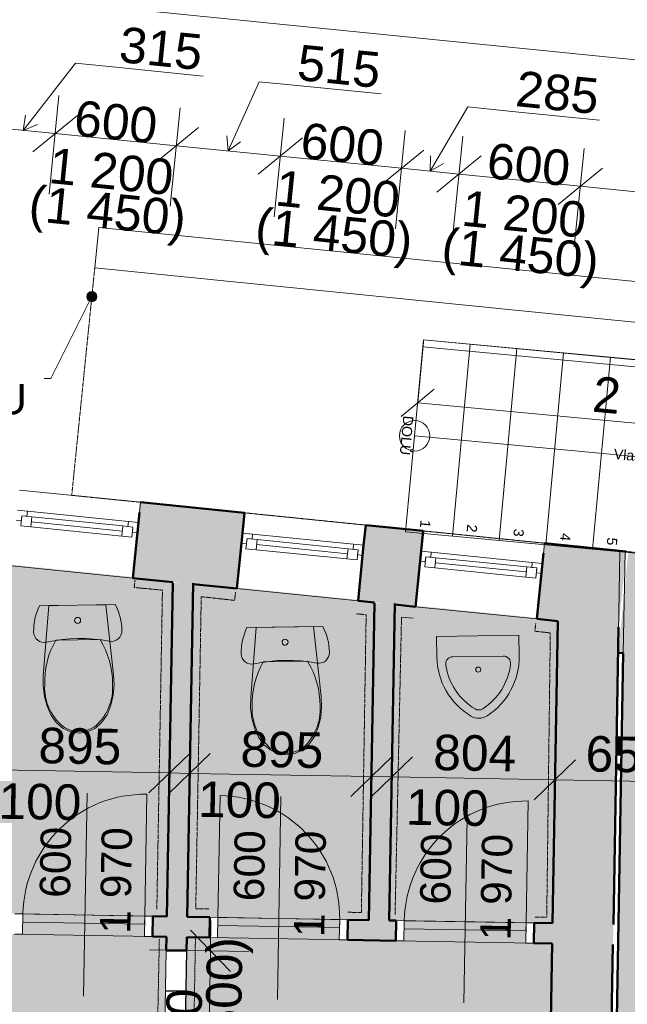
# Model space of a CAD drawing. Header units: millimetres. Extents: x -23760 to 3482, y -2786 to 20067.
# Tile 8 of 14: x -18812 to -15819, y 7324 to 12173. Entities that reach past the tile are written whole.
import ezdxf

# ---------------------------------------------------------------- set-up
doc = ezdxf.new("R2010")
doc.units = ezdxf.units.MM
doc.header["$MEASUREMENT"] = 0
doc.linetypes.add('čerchovaná 14', pattern=[7.9, 5, -1.3, 0.3, -1.3])
doc.linetypes.add('Čerchovaná S', pattern=[3.5, 1.5, -0.85, 0.3, -0.85])
for name, color, linetype in [('7._POHLED ZÁPADNÍ_2_2D prvky - obecné', 7, 'Continuous'), ('7._POHLED ZÁPADNÍ_2_Anotace - SP', 7, 'Continuous'), ('7._POHLED ZÁPADNÍ_2_Bourané_Anotace - SP', 7, 'Continuous'), ('7._POHLED ZÁPADNÍ_2_Bourané_Interiér - nábytek', 7, 'Continuous'), ('7._POHLED ZÁPADNÍ_2_Bourané_Interiér - schodiště', 7, 'Continuous'), ('7._POHLED ZÁPADNÍ_2_Bourané_Konstrukce - krov', 7, 'Continuous'), ('7._POHLED ZÁPADNÍ_2_Bourané_Konstrukce - nosné', 7, 'Continuous'), ('7._POHLED ZÁPADNÍ_2_Bourané_Kresby a obrázky', 7, 'Continuous'), ('7._POHLED ZÁPADNÍ_2_Bourané_Kóty - SP', 7, 'Continuous'), ('7._POHLED ZÁPADNÍ_2_Bourané_Otvory – Dveře', 7, 'Continuous'), ('7._POHLED ZÁPADNÍ_2_Bourané_Otvory – Okna', 7, 'Continuous'), ('7._POHLED ZÁPADNÍ_2_Bourané_Otvory – Značky dveří', 7, 'Continuous'), ('7._POHLED ZÁPADNÍ_2_Bourané_Výplně - Povrchové', 7, 'Continuous'), ('7._POHLED ZÁPADNÍ_2_Bourané_Výplně – Řezové', 7, 'Continuous'), ('7._POHLED ZÁPADNÍ_2_Interiér - schodiště', 7, 'Continuous'), ('7._POHLED ZÁPADNÍ_2_Konstrukce - nosné', 7, 'Continuous'), ('7._POHLED ZÁPADNÍ_2_Kóty - SP', 7, 'Continuous'), ('7._POHLED ZÁPADNÍ_2_Otvory – Značky dveří', 7, 'Continuous'), ('7._POHLED ZÁPADNÍ_2_Výplně – Řezové', 7, 'Continuous')]:
    doc.layers.add(name, color=color, linetype=linetype)
doc.styles.add('GENEROVANÝ_STYL_1', font='txt')
doc.styles.add('GENEROVANÝ_STYL_2', font='txt')

msp = doc.modelspace()

# ---------------------------------------------------------------- hatches: boundary and pattern name
at = {"layer": '7._POHLED ZÁPADNÍ_2_Bourané_Anotace - SP', "linetype": 'Continuous', "lineweight": 13, "true_color": 0xe4ad2c}
msp.add_hatch(color=42, dxfattribs=at).paths.add_polyline_path([(-18481.6, 10809.3), (-18479.7, 10799.7), (-18474.3, 10791.6), (-18466.2, 10786.2), (-18456.6, 10784.3), (-18447, 10786.2), (-18438.9, 10791.6), (-18433.5, 10799.7), (-18431.6, 10809.3), (-18433.5, 10818.8), (-18438.9, 10827), (-18447, 10832.4), (-18456.6, 10834.3), (-18466.2, 10832.4), (-18474.3, 10827), (-18479.7, 10818.8)])
at = {"layer": '7._POHLED ZÁPADNÍ_2_Bourané_Výplně - Povrchové', "linetype": 'Continuous', "lineweight": 0, "true_color": 0xffffff}
for points in [[(-19979.2, 7690), (-20022.5, 5233.9), (-18810.6, 5212.6), (-18787.7, 6512.4), (-18109.4, 6500.5), (-18089, 7656.8), (-18197.9, 7658.7), (-18196.1, 7758.7), (-18087.2, 7756.7), (-18058.2, 9408.5), (-18951.9, 9499.1), (-18982.3, 7772.5), (-18796, 7769.2), (-18797.8, 7669.2), (-19286.2, 7677.8), (-19284.5, 7777.8), (-19082.3, 7774.3), (-19051.8, 9509.2), (-19945.6, 9599.7), (-19977.5, 7790), (-19884.4, 7788.4), (-19886.1, 7688.4)], [(-16232.7, 5167.2), (-16189.4, 7623.3), (-16319.4, 7625.6), (-16317.7, 7725.6), (-16187.6, 7723.3), (-16161.4, 9216.4), (-16964.7, 9297.8), (-16992.1, 7737.5), (-16917.6, 7736.1), (-16919.3, 7636.2), (-17237.7, 7641.8), (-17235.9, 7741.8), (-17092.1, 7739.2), (-17064.5, 9307.9), (-17958.3, 9398.4), (-17987.3, 7755), (-17835.8, 7752.3), (-17837.6, 7652.3), (-17989, 7655), (-18009.4, 6498.7), (-17397.9, 6487.9), (-17420.8, 5188.1)]]:
    msp.add_hatch(color=7, dxfattribs=at).paths.add_polyline_path(points)
at = {"layer": '7._POHLED ZÁPADNÍ_2_Bourané_Výplně – Řezové', "linetype": 'Continuous', "lineweight": 0, "true_color": 0xd8d8cb}
for points in [[(-18058.3, 9400.2), (-18090.2, 7590.7), (-17990.2, 7588.9), (-17958.3, 9398.4)], [(-16992.1, 7737.5), (-16964.7, 9297.8), (-17064.6, 9299.5), (-17092.1, 7739.2)], [(-18157.9, 7658), (-18089, 7656.8), (-18087.2, 7756.7), (-18156.1, 7758)], [(-17987.3, 7755), (-17989, 7655), (-17877.6, 7653), (-17875.8, 7753)], [(-17197.7, 7641.1), (-16959.3, 7636.9), (-16957.6, 7736.9), (-17195.9, 7741)], [(-16277.7, 7724.9), (-16279.4, 7624.9), (-16189.6, 7623.3), (-16187.9, 7723.3)]]:
    msp.add_hatch(color=254, dxfattribs=at).paths.add_polyline_path(points)
at = {"layer": '7._POHLED ZÁPADNÍ_2_Výplně – Řezové', "linetype": 'Continuous', "lineweight": 13}
for points in [[(-18254.5, 9423.4), (-17742.4, 9371.5), (-17704.7, 9744.6), (-18216.7, 9796.5)], [(-17145.5, 9311), (-16861.9, 9282.3), (-16824.1, 9655.4), (-17107.7, 9684.1)], [(-16227.2, 9594.9), (-16265, 9221.8), (-15861.8, 9181), (-15824, 9554.1)], [(-15864.1, 9055.6), (-14435.1, 8912.3), (-14385.2, 9409.8), (-15814.1, 9553.1)], [(-16234.3, 5062.2), (-15934.3, 5057), (-15862.4, 9181.1), (-16161.9, 9211.4)], [(-15839.2, 9053.1), (-15915.3, 4701.6), (-15700.3, 4697.8), (-15585.3, 4695.8), (-15509.7, 9020.1)]]:
    msp.add_hatch(color=254, dxfattribs=at).paths.add_polyline_path(points)

# ---------------------------------------------------------------- linework, layer by layer
at = {"layer": '7._POHLED ZÁPADNÍ_2_2D prvky - obecné', "color": 8, "linetype": 'Continuous', "lineweight": 13}
for p, q in [((-15855.4, 9553.5), (-15864.2, 9053.1)), ((-15830.3, 9554.7), (-15839.2, 9053.1))]:
    msp.add_line(p, q, dxfattribs=at)
at = {"layer": '7._POHLED ZÁPADNÍ_2_Bourané_Anotace - SP', "color": 42, "linetype": 'Continuous', "lineweight": 13, "true_color": 0xe4ad2c}
for p, q in [((-18467.8, 10786.9), (-18659.4, 10405.5)), ((-18659.4, 10405.5), (-18691.6, 10405.5))]:
    msp.add_line(p, q, dxfattribs=at)
msp.add_circle((-18456.6, 10809.3), 25, dxfattribs=at)
at = {"layer": '7._POHLED ZÁPADNÍ_2_Bourané_Interiér - nábytek', "color": 42, "linetype": 'Continuous', "lineweight": 13, "true_color": 0xe4ad2c}
for p, q in [((-18634.3, 9117.7), (-18525.3, 9119.4)), ((-18525.3, 9119.4), (-18416.4, 9121)), ((-16758.8, 9135.8), (-16352.8, 9142)), ((-16757.2, 9034.3), (-16758.8, 9135.8)), ((-16351.3, 9040.5), (-16352.8, 9142)), ((-16429.8, 9039.3), (-16678.8, 9035.5)), ((-17612, 9010.5), (-17503.1, 9012.2)), ((-17503.1, 9012.2), (-17394.2, 9013.9))]:
    msp.add_line(p, q, dxfattribs=at)
at = {"layer": '7._POHLED ZÁPADNÍ_2_Bourané_Interiér - nábytek', "color": 42, "linetype": 'Continuous', "lineweight": 13, "true_color": 0xe4ad2c, "flags": 128}
for points in [[(-18341.2, 9292.5), (-18333.9, 9277.6), (-18327.4, 9262.2), (-18321.9, 9246.5), (-18317.3, 9230.5), (-18313.7, 9214.2), (-18311, 9197.8), (-18309.3, 9181.2), (-18308.5, 9164.5), (-18309.6, 9153), (-18313.2, 9142), (-18319.2, 9132), (-18327.2, 9123.6), (-18336.8, 9117.1), (-18347.7, 9112.9), (-18359.1, 9111.2), (-18370.7, 9112.1), (-18409.1, 9118.3), (-18447.7, 9122.6), (-18486.6, 9124.9), (-18525.4, 9125.3), (-18564.3, 9123.7), (-18603, 9120.2), (-18641.5, 9114.7), (-18679.7, 9107.4), (-18691.2, 9106.1), (-18702.8, 9107.5), (-18713.7, 9111.3), (-18723.5, 9117.5), (-18731.8, 9125.7), (-18738, 9135.4), (-18742, 9146.3), (-18743.5, 9157.9), (-18743.2, 9174.5), (-18742, 9191.1), (-18739.8, 9207.7), (-18736.7, 9224), (-18732.6, 9240.2), (-18727.5, 9256.1), (-18721.6, 9271.6), (-18714.7, 9286.8)], [(-18351.7, 8846), (-18363.4, 8796.9), (-18381.7, 8750.4), (-18406.7, 8713.4), (-18439.3, 8684.8), (-18477.3, 8666.6), (-18518.3, 8659.8), (-18559.4, 8665.3), (-18598, 8682.4), (-18631.5, 8709.9), (-18657.6, 8746.2), (-18677.4, 8792.1), (-18690.5, 8840.8), (-18696.8, 8891.3), (-18696, 8942.2), (-18668.9, 9287.5), (-18387, 9291.8), (-18349.3, 8947.5), (-18347, 8896.6)], [(-17319, 9185.4), (-17311.6, 9170.4), (-17305.2, 9155), (-17299.7, 9139.3), (-17295.1, 9123.3), (-17291.4, 9107), (-17288.7, 9090.6), (-17287, 9074), (-17286.3, 9057.4), (-17287.4, 9045.8), (-17291, 9034.8), (-17296.9, 9024.8), (-17304.9, 9016.4), (-17314.6, 9009.9), (-17325.4, 9005.8), (-17336.9, 9004.1), (-17348.5, 9004.9), (-17386.9, 9011.1), (-17425.5, 9015.4), (-17464.3, 9017.7), (-17503.2, 9018.1), (-17542, 9016.5), (-17580.8, 9013), (-17619.3, 9007.6), (-17657.4, 9000.2), (-17669, 8999), (-17680.5, 9000.3), (-17691.5, 9004.2), (-17701.3, 9010.3), (-17709.5, 9018.5), (-17715.8, 9028.3), (-17719.8, 9039.2), (-17721.2, 9050.7), (-17721, 9067.4), (-17719.8, 9084), (-17717.6, 9100.5), (-17714.4, 9116.9), (-17710.3, 9133), (-17705.3, 9148.9), (-17699.3, 9164.4), (-17692.5, 9179.6)], [(-17329.5, 8738.9), (-17341.1, 8689.7), (-17359.4, 8643.2), (-17384.5, 8606.2), (-17417.1, 8577.7), (-17455.1, 8559.4), (-17496, 8552.6), (-17537.2, 8558.1), (-17575.8, 8575.2), (-17609.2, 8602.8), (-17635.4, 8639), (-17655.1, 8684.9), (-17668.3, 8733.7), (-17674.5, 8784.1), (-17673.7, 8835), (-17646.7, 9180.3), (-17364.8, 9184.7), (-17327.1, 8840.3), (-17324.7, 8789.5)]]:
    msp.add_lwpolyline(points, close=True, dxfattribs=at)
at = {"layer": '7._POHLED ZÁPADNÍ_2_Bourané_Interiér - nábytek', "color": 42, "linetype": 'Continuous', "lineweight": 13, "true_color": 0xe4ad2c}
msp.add_circle((-16553.3, 8972.5), 12.6, dxfattribs=at)
for centre, radius, start, end in [((-16412.2, 9039.6), 345.1, 180.8794, 238.9887), ((-16678.2, 9000), 35.5, 90.8794, 187.9376), ((-16696.3, 9035.2), 345.1, 302.7702, 0.8794), ((-16429.2, 9003.8), 35.5, 353.8213, 90.8794), ((-16412.2, 9039.6), 304.5, 188.407, 238.9887), ((-16696.3, 9035.2), 304.5, 302.7702, 353.3519), ((-16550.8, 8809.1), 35.5, 238.9887, 302.7702), ((-16550.8, 8809.1), 76.1, 238.9887, 302.7702)]:
    msp.add_arc(centre, radius, start, end, dxfattribs=at)
for centre in [(-18526.8, 9214.7), (-17504.6, 9107.5)]:
    msp.add_ellipse(centre, major_axis=(15, 0.2), ratio=0.999724, dxfattribs=at)
for centre, major_axis, start_param, end_param in [((-18264, 8911.8), (425.2, 6.5), 2.61219, 3.165211), ((-18780.2, 8903.9), (425.2, 6.5), 6.259569, 6.81259), ((-17241.8, 8804.7), (425.2, 6.5), 2.61219, 3.165211), ((-17757.9, 8796.7), (425.2, 6.5), 6.259569, 6.81259), ((-18432.3, 8885.3), (256.9, 3.9), 3.085865, 3.986454), ((-18611.2, 8882.5), (256.9, 3.9), 5.438328, 6.338917), ((-17410, 8778.1), (256.9, 3.9), 3.085865, 3.986454), ((-17588.9, 8775.4), (256.9, 3.9), 5.438328, 6.338917), ((-18519.7, 8804.7), (138.5, 2.1), 4.079884, 4.706528), ((-18521.3, 8804.7), (138.5, 2.1), 4.71825, 5.344893), ((-17497.5, 8697.6), (138.5, 2.1), 4.079884, 4.706528), ((-17499.1, 8697.5), (138.5, 2.1), 4.71825, 5.344893)]:
    msp.add_ellipse(centre, major_axis=major_axis, ratio=0.984867, start_param=start_param, end_param=end_param, dxfattribs=at)
at = {"layer": '7._POHLED ZÁPADNÍ_2_Bourané_Interiér - schodiště', "color": 42, "linetype": 'Continuous', "lineweight": 13, "true_color": 0xe4ad2c}
for p, q in [((-16822.7, 10596.8), (-16911, 9651)), ((-16592.7, 10575.4), (-16822.7, 10596.8)), ((-16681, 9629.5), (-16592.7, 10575.4)), ((-16592.7, 10575.4), (-16681, 9629.5)), ((-16362.7, 10553.9), (-16592.7, 10575.4)), ((-16451, 9608), (-16362.7, 10553.9)), ((-16362.7, 10553.9), (-16451, 9608)), ((-16132.7, 10532.4), (-16362.7, 10553.9)), ((-16221, 9586.5), (-16132.7, 10532.4)), ((-16132.7, 10532.4), (-16221, 9586.5)), ((-15902.7, 10511), (-16132.7, 10532.4)), ((-15991, 9565.1), (-15902.7, 10511)), ((-15902.7, 10511), (-15991, 9565.1)), ((-15672.7, 10489.5), (-15902.7, 10511)), ((-16866.8, 10123.9), (-16636.8, 10102.4)), ((-16866.8, 10123.9), (-16636.8, 10102.4)), ((-16636.8, 10102.4), (-14796.8, 9930.7)), ((-16636.8, 10102.4), (-14796.8, 9930.7)), ((-16911, 9651), (-16681, 9629.5)), ((-16681, 9629.5), (-16451, 9608)), ((-16451, 9608), (-16221, 9586.5)), ((-16221, 9586.5), (-15991, 9565.1)), ((-15991, 9565.1), (-15761, 9543.6))]:
    msp.add_line(p, q, dxfattribs=at)
for start, end in [(0.0469, 180.0469), (0.0469, 180.0469), (180.0469, 0.0469), (180.0469, 0.0469)]:
    msp.add_arc((-16866.8, 10123.9), 75, start, end, dxfattribs=at)
at = {"layer": '7._POHLED ZÁPADNÍ_2_Bourané_Konstrukce - krov', "color": 42, "linetype": 'Continuous', "lineweight": 13, "true_color": 0xe4ad2c, "flags": 128}
msp.add_lwpolyline([(-13061.4, 10408.7), (-18442.3, 10950.9), (-18422.3, 11149.9), (-13041.4, 10607.7)], close=True, dxfattribs=at)
at = {"layer": '7._POHLED ZÁPADNÍ_2_Bourané_Konstrukce - nosné', "color": 42, "linetype": 'Continuous', "lineweight": 50, "true_color": 0xe4ad2c}
for p, q in [((-18157.9, 7658), (-18156.1, 7758)), ((-17877.6, 7653), (-17875.8, 7753)), ((-17197.7, 7641.1), (-17195.9, 7741)), ((-16959.3, 7636.9), (-16957.6, 7736.9)), ((-16279.4, 7624.9), (-16277.7, 7724.9)), ((-18090.2, 7590.7), (-17990.2, 7588.9))]:
    msp.add_line(p, q, dxfattribs=at)
at = {"layer": '7._POHLED ZÁPADNÍ_2_Bourané_Konstrukce - nosné', "color": 42, "linetype": 'Continuous', "lineweight": 50, "true_color": 0xe4ad2c, "flags": 128}
for points in [[(-18254.5, 9423.4), (-18221.7, 9746.7)], [(-16824.1, 9655.4), (-16829.2, 9605.7)], [(-16829.2, 9605.7), (-16861.9, 9282.3)], [(-16265, 9221.8), (-16232.2, 9545.2)], [(-18058.3, 9400.2), (-18087.2, 7756.7)], [(-17987.3, 7755), (-17958.3, 9398.4)], [(-17064.6, 9299.5), (-17092.1, 7739.2)], [(-16992.1, 7737.5), (-16964.7, 9297.8)], [(-18087.2, 7756.7), (-18156.1, 7758)], [(-17875.8, 7753), (-17987.3, 7755)], [(-17092.1, 7739.2), (-17195.9, 7741)], [(-16957.6, 7736.9), (-16992.1, 7737.5)], [(-16187.9, 7723.3), (-16277.7, 7724.9)], [(-18157.9, 7658), (-18089, 7656.8)], [(-18089, 7656.8), (-18090.2, 7590.7)], [(-17990.2, 7588.9), (-17989, 7655)], [(-17989, 7655), (-17877.6, 7653)], [(-17197.7, 7641.1), (-16959.3, 7636.9)], [(-16279.4, 7624.9), (-16189.6, 7623.3)]]:
    msp.add_lwpolyline(points, dxfattribs=at)
at = {"layer": '7._POHLED ZÁPADNÍ_2_Bourané_Kresby a obrázky', "color": 42, "linetype": 'Čerchovaná S', "lineweight": 13, "true_color": 0xe4ad2c}
for p, q in [((-18442.3, 10950.9), (-18555.8, 9830.8)), ((-18555.8, 9830.8), (-13175.1, 9285.8)), ((-16963, 7766.6), (-16931.3, 9231))]:
    msp.add_line(p, q, dxfattribs=at)
at = {"layer": '7._POHLED ZÁPADNÍ_2_Bourané_Kresby a obrázky', "color": 42, "linetype": 'Continuous', "lineweight": 13, "true_color": 0xe4ad2c}
for p, q in [((-16822.7, 10596.8), (-16826, 10561.6)), ((-13109.4, 10246.2), (-16822.7, 10596.8)), ((-16826, 10561.6), (-13112.7, 10210.9)), ((-16931.3, 9231), (-16874.6, 9225.4))]:
    msp.add_line(p, q, dxfattribs=at)
at = {"layer": '7._POHLED ZÁPADNÍ_2_Bourané_Kresby a obrázky', "color": 42, "linetype": 'Čerchovaná S', "lineweight": 13, "true_color": 0xe4ad2c, "flags": 128}
for points in [[(-18136.6, 7792.1), (-18108.9, 9363.7), (-18248.4, 9376.9), (-18243.4, 9412.9)], [(-17879.8, 7794), (-17944.8, 7795.1), (-17917.8, 9331.7), (-17753.6, 9313.2), (-17749, 9354.2)], [(-17196, 7777.5), (-17129.1, 7776.4), (-17105.5, 9241.8), (-17152.6, 9247.7)], [(-16270.2, 9200.4), (-16274.4, 9161.4), (-16198.4, 9153.2), (-16216, 7753.6), (-16274.8, 7753.6)]]:
    msp.add_lwpolyline(points, dxfattribs=at)
at = {"layer": '7._POHLED ZÁPADNÍ_2_Bourané_Kresby a obrázky', "color": 42, "linetype": 'čerchovaná 14', "lineweight": 13, "true_color": 0xe4ad2c, "flags": 128}
for points in [[(-18825.1, 6548), (-18146.9, 6534.1), (-18124.1, 7645.7)], [(-17946.3, 7654.2), (-17966, 6535.8), (-17359.2, 6525.1)]]:
    msp.add_lwpolyline(points, dxfattribs=at)
at = {"layer": '7._POHLED ZÁPADNÍ_2_Bourané_Kóty - SP', "color": 42, "linetype": 'Continuous', "lineweight": 13, "true_color": 0xe4ad2c}
for p, q in [((-15614.1, 11959.3), (-20073, 12406.6)), ((-18794.2, 11628.1), (-18537.6, 11958.5)), ((-18537.6, 11958.5), (-18355.2, 11940.2)), ((-18355.2, 11940.2), (-17909.1, 11895.5)), ((-17784.5, 11526.8), (-17632.9, 11867.6)), ((-17632.9, 11867.6), (-17477.9, 11852.1)), ((-17477.9, 11852.1), (-17031.8, 11807.3)), ((-18618.8, 11798.9), (-18667.5, 11313.8)), ((-18021.8, 11739), (-18070.5, 11254)), ((-16789.6, 11427), (-16605.2, 11743.4)), ((-16605.2, 11743.4), (-16402.3, 11723.1)), ((-18794.2, 11628.1), (-18784, 11702.4)), ((-18747, 11522.8), (-18528.1, 11701.9)), ((-17509.7, 11687.7), (-17558.4, 11202.6)), ((-16402.3, 11723.1), (-15956.2, 11678.3)), ((-18637.5, 11612.4), (-18950.9, 11643.8)), ((-18794.2, 11628.1), (-18724.8, 11656.4)), ((-18150, 11462.9), (-17931.1, 11642)), ((-18040.5, 11552.5), (-18637.5, 11612.4)), ((-17784.5, 11526.8), (-17792.4, 11601.4)), ((-17637.9, 11411.6), (-17419, 11590.6)), ((-16912.7, 11627.8), (-16961.4, 11142.7)), ((-16629.1, 11599.3), (-16677.8, 11114.3)), ((-17528.5, 11501.1), (-18040.5, 11552.5)), ((-17784.5, 11526.8), (-17723.8, 11570.9)), ((-16931.5, 11441.2), (-17528.5, 11501.1)), ((-17040.9, 11351.7), (-16822, 11530.7)), ((-16789.6, 11427), (-16789.3, 11502)), ((-16757.3, 11323.2), (-16538.4, 11502.3)), ((-16032.1, 11539.4), (-16080.8, 11054.4)), ((-16789.6, 11427), (-16724.5, 11464.2)), ((-16647.8, 11412.8), (-16931.5, 11441.2)), ((-16050.8, 11352.9), (-16647.8, 11412.8)), ((-16160.3, 11263.4), (-15941.4, 11442.4)), ((-14204.9, 11167.7), (-16050.8, 11352.9)), ((-16851.7, 10285.8), (-16823.8, 10584.5)), ((-16770, 10353.5), (-16933.3, 10218.1)), ((-16851.7, 10285.8), (-14551.7, 10071.1)), ((-18071.5, 8650.8), (-18080.1, 8163.4)), ((-17971.5, 8649.1), (-17980.1, 8161.7)), ((-17076.4, 8633.3), (-17085, 8145.9)), ((-16976.4, 8631.6), (-16985, 8144.1)), ((-16172.1, 8617.4), (-16180.7, 8130)), ((-18176.5, 8365.1), (-17973, 8561.6)), ((-17873.1, 8559.8), (-18076.6, 8363.4)), ((-17181.4, 8347.6), (-16977.9, 8544.1)), ((-16877.9, 8542.3), (-17081.4, 8345.9)), ((-16277.2, 8331.7), (-16073.7, 8528.1)), ((-18074.8, 8463.4), (-18969.9, 8479.1)), ((-17974.8, 8461.6), (-18074.8, 8463.4)), ((-17079.7, 8445.8), (-17974.8, 8461.6)), ((-16979.7, 8444.1), (-17079.7, 8445.8)), ((-16175.5, 8429.9), (-16979.7, 8444.1)), ((-15520.3, 8418.4), (-16175.5, 8429.9)), ((-17869.9, 7736.8), (-17872.6, 7586.9)), ((-17774.3, 7485.1), (-17970.8, 7688.6)), ((-18172.5, 7592.1), (-17685.1, 7583.5)), ((-17872.6, 7586.9), (-17890.2, 6587))]:
    msp.add_line(p, q, dxfattribs=at)
at = {"layer": '7._POHLED ZÁPADNÍ_2_Bourané_Otvory – Dveře', "color": 42, "linetype": 'Continuous', "lineweight": 13, "true_color": 0xe4ad2c}
for p, q in [((-18196.1, 7758.7), (-18185.5, 8358.6)), ((-17835.8, 7752.3), (-17825.2, 8352.2)), ((-16317.7, 7725.6), (-16307.1, 8325.5)), ((-18836, 7769.9), (-18156.1, 7758)), ((-18796, 7769.2), (-18836, 7769.9)), ((-18797.8, 7669.2), (-18796, 7769.2)), ((-18796.7, 7729.2), (-18796, 7769.2)), ((-18796, 7769.2), (-18196.1, 7758.7)), ((-18196.1, 7758.7), (-18197.9, 7658.7)), ((-18196.1, 7758.7), (-18196.8, 7718.7)), ((-18156.1, 7758), (-18196.1, 7758.7)), ((-18196.8, 7718.7), (-18796.7, 7729.2)), ((-18157.9, 7658), (-18156.1, 7758)), ((-18157.9, 7658), (-18156.1, 7758)), ((-18157.9, 7658), (-18156.1, 7758)), ((-17877.6, 7653), (-17875.8, 7753)), ((-17877.6, 7653), (-17875.8, 7753)), ((-17877.6, 7653), (-17875.8, 7753)), ((-17195.9, 7741), (-17875.8, 7753)), ((-17875.8, 7753), (-17835.8, 7752.3)), ((-17835.8, 7752.3), (-17837.6, 7652.3)), ((-17835.8, 7752.3), (-17836.5, 7712.3)), ((-17836.5, 7712.3), (-17236.6, 7701.8)), ((-17235.9, 7741.8), (-17835.8, 7752.3)), ((-17237.7, 7641.8), (-17235.9, 7741.8)), ((-17236.6, 7701.8), (-17235.9, 7741.8)), ((-17235.9, 7741.8), (-17195.9, 7741)), ((-17195.9, 7741), (-17197.7, 7641.1)), ((-17197.7, 7641.1), (-17195.9, 7741)), ((-17197.7, 7641.1), (-17195.9, 7741)), ((-16957.6, 7736.9), (-16959.3, 7636.9)), ((-16959.3, 7636.9), (-16957.6, 7736.9)), ((-16959.3, 7636.9), (-16957.6, 7736.9)), ((-16957.6, 7736.9), (-16277.7, 7724.9)), ((-16917.6, 7736.1), (-16957.6, 7736.9)), ((-16919.3, 7636.2), (-16917.6, 7736.1)), ((-16918.3, 7696.2), (-16917.6, 7736.1)), ((-16917.6, 7736.1), (-16317.7, 7725.6)), ((-16317.7, 7725.6), (-16319.4, 7625.6)), ((-16317.7, 7725.6), (-16318.4, 7685.6)), ((-16277.7, 7724.9), (-16317.7, 7725.6)), ((-16279.4, 7624.9), (-16277.7, 7724.9)), ((-16279.4, 7624.9), (-16277.7, 7724.9)), ((-16279.4, 7624.9), (-16277.7, 7724.9)), ((-18837.8, 7669.9), (-18157.9, 7658)), ((-18837.8, 7669.9), (-18797.8, 7669.2)), ((-16318.4, 7685.6), (-16918.3, 7696.2)), ((-18197.9, 7658.7), (-18157.9, 7658)), ((-17197.7, 7641.1), (-17877.6, 7653)), ((-17837.6, 7652.3), (-17877.6, 7653)), ((-17197.7, 7641.1), (-17237.7, 7641.8)), ((-16959.3, 7636.9), (-16279.4, 7624.9)), ((-16959.3, 7636.9), (-16919.3, 7636.2)), ((-16319.4, 7625.6), (-16279.4, 7624.9))]:
    msp.add_line(p, q, dxfattribs=at)
for centre, start, end in [((-18196.1, 7758.7), 88.9912, 178.9912), ((-17835.8, 7752.3), 358.9912, 88.9912), ((-16317.7, 7725.6), 88.9912, 178.9912)]:
    msp.add_arc(centre, 600, start, end, dxfattribs=at)
at = {"layer": '7._POHLED ZÁPADNÍ_2_Bourané_Otvory – Okna', "color": 42, "linetype": 'Continuous', "lineweight": 13, "true_color": 0xe4ad2c}
for p, q in [((-18216.7, 9796.5), (-18813.6, 9856.9)), ((-18216.7, 9796.5), (-18226.8, 9697)), ((-18823.7, 9757.5), (-18774, 9752.4)), ((-18774, 9752.4), (-18776.5, 9727.5)), ((-18774, 9752.4), (-18276.5, 9702)), ((-18803.9, 9705.2), (-18828.8, 9707.7)), ((-18806.4, 9680.3), (-18801.4, 9730.1)), ((-18801.4, 9730.1), (-18803.9, 9705.2)), ((-18776.5, 9727.5), (-18801.4, 9730.1)), ((-18801.4, 9730.1), (-18751.6, 9725)), ((-18751.6, 9725), (-18756.7, 9675.3)), ((-18306.4, 9654.8), (-18754.1, 9700.2)), ((-18751.6, 9725), (-18303.9, 9679.7)), ((-18279, 9677.2), (-18276.5, 9702)), ((-18276.5, 9702), (-18226.8, 9697)), ((-17704.7, 9744.6), (-17714.7, 9645.1)), ((-17107.7, 9684.1), (-17704.7, 9744.6)), ((-18756.7, 9675.3), (-18806.4, 9680.3)), ((-18308.9, 9629.9), (-18756.7, 9675.3)), ((-18308.9, 9629.9), (-18756.7, 9675.3)), ((-18308.9, 9629.9), (-18303.9, 9679.7)), ((-18303.9, 9679.7), (-18254.2, 9674.6)), ((-18254.2, 9674.6), (-18279, 9677.2)), ((-18254.2, 9674.6), (-18259.2, 9624.9)), ((-18256.7, 9649.8), (-18254.2, 9674.6)), ((-18231.8, 9647.2), (-18256.7, 9649.8)), ((-18226.8, 9697), (-18231.8, 9647.2)), ((-18226.8, 9697), (-18231.8, 9647.2)), ((-17107.7, 9684.1), (-17117.8, 9584.6)), ((-16824.1, 9655.4), (-16834.2, 9555.9)), ((-16227.2, 9594.9), (-16824.1, 9655.4)), ((-18259.2, 9624.9), (-18308.9, 9629.9)), ((-18231.8, 9647.2), (-18254.5, 9423.4)), ((-17714.7, 9645.1), (-17719.8, 9595.4)), ((-17714.7, 9645.1), (-17719.8, 9595.4)), ((-17714.7, 9645.1), (-17665, 9640.1)), ((-17697.4, 9568), (-17692.4, 9617.7)), ((-17692.4, 9617.7), (-17694.9, 9592.9)), ((-17667.5, 9615.2), (-17692.4, 9617.7)), ((-17692.4, 9617.7), (-17642.6, 9612.7)), ((-17665, 9640.1), (-17667.5, 9615.2)), ((-17665, 9640.1), (-17167.5, 9589.7)), ((-17642.6, 9612.7), (-17647.7, 9562.9)), ((-17642.6, 9612.7), (-17194.9, 9567.3)), ((-17719.8, 9595.4), (-17742.4, 9371.5)), ((-17694.9, 9592.9), (-17719.8, 9595.4)), ((-17647.7, 9562.9), (-17697.4, 9568)), ((-17200, 9517.6), (-17647.7, 9562.9)), ((-17200, 9517.6), (-17647.7, 9562.9)), ((-17197.4, 9542.5), (-17645.2, 9587.8)), ((-17200, 9517.6), (-17194.9, 9567.3)), ((-17194.9, 9567.3), (-17145.2, 9562.3)), ((-17170.1, 9564.8), (-17167.5, 9589.7)), ((-17145.2, 9562.3), (-17170.1, 9564.8)), ((-17167.5, 9589.7), (-17117.8, 9584.6)), ((-17145.2, 9562.3), (-17150.2, 9512.5)), ((-17147.7, 9537.4), (-17145.2, 9562.3)), ((-17117.8, 9584.6), (-17122.8, 9534.9)), ((-17117.8, 9584.6), (-17122.8, 9534.9)), ((-16834.2, 9555.9), (-16839.2, 9506.2)), ((-16834.2, 9555.9), (-16839.2, 9506.2)), ((-16834.2, 9555.9), (-16784.5, 9550.9)), ((-16227.2, 9594.9), (-16237.3, 9495.4)), ((-17150.2, 9512.5), (-17200, 9517.6)), ((-17122.8, 9534.9), (-17147.7, 9537.4)), ((-17122.8, 9534.9), (-17145.5, 9311)), ((-16839.2, 9506.2), (-16861.9, 9282.3)), ((-16814.4, 9503.7), (-16839.2, 9506.2)), ((-16816.9, 9478.8), (-16811.8, 9528.5)), ((-16811.8, 9528.5), (-16814.4, 9503.7)), ((-16787, 9526), (-16811.8, 9528.5)), ((-16811.8, 9528.5), (-16762.1, 9523.5)), ((-16784.5, 9550.9), (-16787, 9526)), ((-16784.5, 9550.9), (-16287, 9500.5)), ((-16762.1, 9523.5), (-16767.1, 9473.7)), ((-16762.1, 9523.5), (-16314.4, 9478.1)), ((-18254.5, 9423.4), (-18851.4, 9483.9)), ((-16767.1, 9473.7), (-16816.9, 9478.8)), ((-16319.4, 9428.4), (-16767.1, 9473.7)), ((-16319.4, 9428.4), (-16767.1, 9473.7)), ((-16316.9, 9453.3), (-16764.6, 9498.6)), ((-16319.4, 9428.4), (-16314.4, 9478.1)), ((-16314.4, 9478.1), (-16264.6, 9473.1)), ((-16289.5, 9475.6), (-16287, 9500.5)), ((-16264.6, 9473.1), (-16289.5, 9475.6)), ((-16287, 9500.5), (-16237.3, 9495.4)), ((-16264.6, 9473.1), (-16269.7, 9423.3)), ((-16267.2, 9448.2), (-16264.6, 9473.1)), ((-16237.3, 9495.4), (-16242.3, 9445.7)), ((-16237.3, 9495.4), (-16242.3, 9445.7)), ((-16269.7, 9423.3), (-16319.4, 9428.4)), ((-16242.3, 9445.7), (-16267.2, 9448.2)), ((-16242.3, 9445.7), (-16265, 9221.8)), ((-17145.5, 9311), (-17742.4, 9371.5)), ((-16265, 9221.8), (-16861.9, 9282.3)), ((-18090.2, 7590.7), (-18107.8, 6590.8)), ((-18090.2, 7590.7), (-18107.8, 6590.8)), ((-18090.2, 7590.7), (-17988.2, 7588.9)), ((-18090.2, 7590.7), (-17990.2, 7588.9)), ((-18090.2, 7590.7), (-17990.2, 7588.9)), ((-18090.2, 7585.7), (-17988.3, 7583.9)), ((-18090.2, 7585.7), (-17988.3, 7583.9)), ((-17990.2, 7588.9), (-18007.8, 6589.1)), ((-17988.2, 7588.9), (-18005.8, 6589)), ((-18093.8, 7386.7), (-17991.8, 7384.9)), ((-18093.7, 7391.7), (-17991.7, 7389.9))]:
    msp.add_line(p, q, dxfattribs=at)
at = {"layer": '7._POHLED ZÁPADNÍ_2_Bourané_Otvory – Značky dveří', "color": 42, "linetype": 'Continuous', "lineweight": 13, "true_color": 0xe4ad2c}
for p, q in [((-18480.5, 8363.8), (-18498.1, 7363.9)), ((-17525.3, 8346.9), (-17542.9, 7347.1)), ((-16607.1, 8330.8), (-16624.7, 7330.9))]:
    msp.add_line(p, q, dxfattribs=at)
at = {"layer": '7._POHLED ZÁPADNÍ_2_Konstrukce - nosné', "color": 7, "linetype": 'Continuous', "lineweight": 50}
for p, q in [((-17704.7, 9744.6), (-17714.7, 9645.1)), ((-17107.7, 9684.1), (-17117.8, 9584.6)), ((-17714.7, 9645.1), (-17719.8, 9595.4)), ((-17719.8, 9595.4), (-17742.4, 9371.5)), ((-17117.8, 9584.6), (-17122.8, 9534.9)), ((-17122.8, 9534.9), (-17145.5, 9311))]:
    msp.add_line(p, q, dxfattribs=at)
at = {"layer": '7._POHLED ZÁPADNÍ_2_Konstrukce - nosné', "color": 7, "linetype": 'Continuous', "lineweight": 50, "flags": 128}
for points in [[(-17704.7, 9744.6), (-18216.7, 9796.5)], [(-16824.1, 9655.4), (-17107.7, 9684.1)], [(-15824, 9554.1), (-16227.2, 9594.9)], [(-18254.5, 9423.4), (-18058.2, 9403.5)], [(-17958.4, 9393.4), (-17742.4, 9371.5)], [(-17145.5, 9311), (-17064.6, 9302.8)], [(-16964.7, 9292.7), (-16861.9, 9282.3)], [(-16265, 9221.8), (-16161.9, 9211.4)], [(-16161.9, 9211.4), (-16187.9, 7723.3)], [(-15887.9, 7718), (-15862.4, 9181.1)], [(-15839.2, 9053.1), (-15915.3, 4701.6)], [(-15864.1, 9055.6), (-15839.2, 9053.1)], [(-16189.6, 7623.3), (-16234.3, 5062.2)], [(-15934.3, 5057), (-15889.7, 7618)]]:
    msp.add_lwpolyline(points, dxfattribs=at)

# ---------------------------------------------------------------- texts
at = {"layer": '7._POHLED ZÁPADNÍ_2_Anotace - SP', "color": 42, "linetype": 'Continuous', "lineweight": 13, "true_color": 0xe4ad2c, "insert": (-19445.7, 10404.3), "char_height": 150, "width": 1508.335, "attachment_point": 5, "line_spacing_factor": 0.809296, "style": 'GENEROVANÝ_STYL_1'}
msp.add_mtext('\\A1;{\\pqc;\\fArial|b0|i0|c238|p38;DMŽ PŘÍSTŘEŠKU}', dxfattribs=at)
at = {"layer": '7._POHLED ZÁPADNÍ_2_Interiér - schodiště', "color": 42, "linetype": 'Continuous', "lineweight": 13, "true_color": 0xe4ad2c, "char_height": 50, "attachment_point": 4, "style": 'GENEROVANÝ_STYL_1'}
for s, insert, rotation in [('\\A1;{\\pql;\\fArial|b0|i0|c238|p38;DOLŮ}', (-16897.5, 10222.3), 264.6666), ('\\A1;{\\pql;\\fArial|b0|i0|c238|p38;Vlastní text}', (-15885.2, 10034.7), 354.6666), ('\\A1;{\\pql;\\fArial|b0|i0|c238|p38;1}', (-16812.3, 9708.5), 264.6666), ('\\A1;{\\pql;\\fArial|b0|i0|c238|p38;2}', (-16582.3, 9687), 264.6666), ('\\A1;{\\pql;\\fArial|b0|i0|c238|p38;3}', (-16352.7, 9665.6), 264.6666), ('\\A1;{\\pql;\\fArial|b0|i0|c238|p38;4}', (-16122.3, 9644.1), 264.6666), ('\\A1;{\\pql;\\fArial|b0|i0|c238|p38;5}', (-15892.7, 9622.7), 264.6666)]:
    msp.add_mtext(s, dxfattribs=dict(at, insert=insert, rotation=rotation))
at = {"layer": '7._POHLED ZÁPADNÍ_2_Kóty - SP', "color": 42, "linetype": 'Continuous', "lineweight": 13, "true_color": 0xe4ad2c, "char_height": 175, "attachment_point": 7, "style": 'GENEROVANÝ_STYL_2'}
for s, insert, width, rotation in [('\\A1;{\\pql;\\fArial|b0|i0|c0|p38;315}', (-18327.9, 11962.6), 398.401, 354.2718), ('\\A1;{\\pql;\\fArial|b0|i0|c0|p38;515}', (-17450.6, 11874.5), 398.401, 354.2718), ('\\A1;{\\pql;\\fArial|b0|i0|c0|p38;285}', (-16375, 11745.5), 398.401, 354.2718), ('\\A1;{\\pql;\\fArial|b0|i0|c0|p38;600}', (-18550.3, 11600.6), 398.401, 354.2718), ('\\A1;{\\pql;\\fArial|b0|i0|c0|p38;600}', (-17434.6, 11490.1), 398.401, 354.2718), ('\\A1;{\\pql;\\fArial|b0|i0|c0|p38;600}', (-16516.7, 11390.9), 398.401, 354.2718), ('\\A1;{\\pql;\\fArial|b0|i0|c0|p38;1 200}', (-18674.3, 11366.9), 598.4, 354.2718), ('\\A1;{\\pql;\\fArial|b0|i0|c0|p38;1 200}', (-17558.5, 11256.3), 598.4, 354.2718), ('\\A1;{\\pql;\\fArial|b0|i0|c0|p38;(1 450)}', (-18778.3, 11131.1), 758.401, 354.2718), ('\\A1;{\\pql;\\fArial|b0|i0|c0|p38;1 200}', (-16640.6, 11157.1), 598.4, 354.2718), ('\\A1;{\\pql;\\fArial|b0|i0|c0|p38;(1 450)}', (-17662.6, 11020.5), 758.401, 354.2718), ('\\A1;{\\pql;\\fArial|b0|i0|c0|p38;(1 450)}', (-16744.7, 10921.3), 758.401, 354.2718), ('\\A1;{\\pql;\\fArial|b0|i0|c0|p38;2\xa0310}', (-15996.3, 10241.1), 598.4, 354.6666), ('\\A1;{\\pql;\\fArial|b0|i0|c0|p38;895}', (-18720.9, 8509.7), 398.401, 358.9912), ('\\A1;{\\pql;\\fArial|b0|i0|c0|p38;895}', (-17725.8, 8492.2), 398.401, 358.9912), ('\\A1;{\\pql;\\fArial|b0|i0|c0|p38;804}', (-16776.1, 8475.5), 398.401, 358.9912), ('\\A1;{\\pql;\\fArial|b0|i0|c0|p38;655}', (-16025.9, 8468.6), 398.401, 358.9912), ('\\A1;{\\pql;\\fArial|b0|i0|c0|p38;100}', (-18917.6, 8235.8), 398.401, 358.9912), ('\\A1;{\\pql;\\fArial|b0|i0|c0|p38;100}', (-17935, 8245.2), 398.401, 358.9912), ('\\A1;{\\pql;\\fArial|b0|i0|c0|p38;100}', (-16910.9, 8206.4), 398.401, 358.9912), ('\\A1;{\\pql;\\fArial|b0|i0|c0|p38;600(1600)}', (-17681, 6538.5), 1089.601, 88.9912), ('\\A1;{\\pql;\\fArial|b0|i0|c0|p38;1\xa0000}', (-17921.6, 6788.4), 598.4, 88.9912)]:
    msp.add_mtext(s, dxfattribs=dict(at, insert=insert, width=width, rotation=rotation))
at = {"layer": '7._POHLED ZÁPADNÍ_2_Otvory – Značky dveří', "color": 42, "linetype": 'Continuous', "lineweight": 13, "true_color": 0xe4ad2c, "char_height": 150, "attachment_point": 7, "rotation": 88.9912, "style": 'GENEROVANÝ_STYL_1'}
for s, insert in [('\\A1;{\\pql;\\pt50;\\fArial|b0|i0|c238|p38;600}', (-18562.2, 7847.5)), ('\\A1;{\\pql;\\pt50;\\fArial|b0|i0|c238|p38;1\xa0970}', (-18265.2, 7670.8)), ('\\A1;{\\pql;\\pt50;\\fArial|b0|i0|c238|p38;600}', (-17606.9, 7830.7)), ('\\A1;{\\pql;\\pt50;\\fArial|b0|i0|c238|p38;1\xa0970}', (-17310, 7654)), ('\\A1;{\\pql;\\pt50;\\fArial|b0|i0|c238|p38;600}', (-16688.7, 7814.5)), ('\\A1;{\\pql;\\pt50;\\fArial|b0|i0|c238|p38;1\xa0970}', (-16391.8, 7637.8))]:
    msp.add_mtext(s, dxfattribs=dict(at, insert=insert))

doc.saveas('drawing.dxf')
